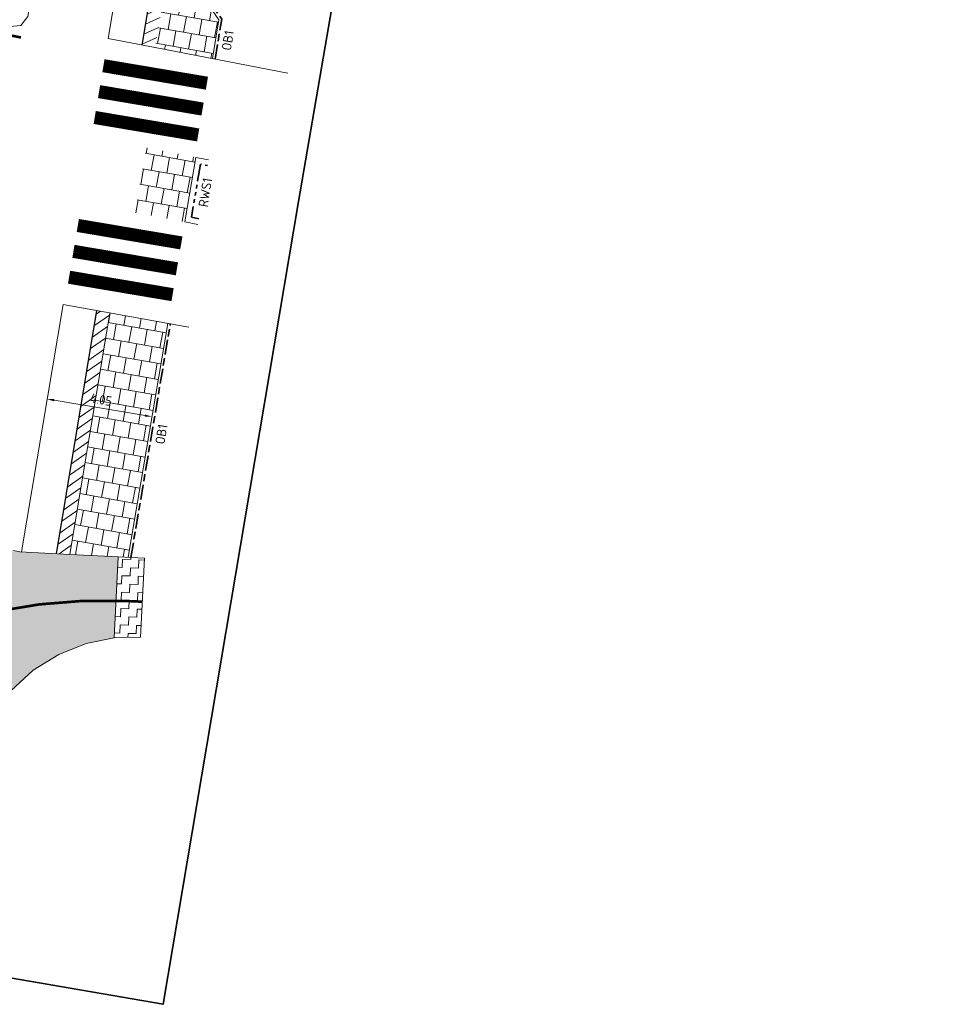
# Model space of a CAD drawing. Header units: metres. Extents: x 198714 to 199133, y 355604 to 356082.
# Tile 26 of 36: x 198778 to 198813, y 355971 to 356008. Entities that reach past the tile are written whole.
import ezdxf
from ezdxf.enums import TextEntityAlignment as Align

# ---------------------------------------------------------------- set-up
doc = ezdxf.new("R2010")
doc.units = ezdxf.units.M
for name, pattern in [('VH-OPSLUITBAND_100X200', [16, 8, -2, 4, -2]), ('VH-RWSBAND_110X220', [24, 10, -2, 2, -2, 2, -2, 2, -2]), ('VW-30-270_STREEP', [3, 0.3, -2.7])]:
    doc.linetypes.add(name, pattern=pattern)
for name, color, linetype, lineweight in [('B-WE-VH-KANTVERHARDING-G', 253, 'Continuous', 5), ('N-WE-KG-WERKGRENS-200-G', 253, 'XX-WERKGRENS', 35), ('N-WE-VH-KANTOPSLUITING_OPSLUITBAND_100X200-G', 5, 'VH-OPSLUITBAND_100X200', 35), ('N-WE-VH-KANTOPSLUITING_TEKST-T', 7, 'VH-OPSLUITBAND_100X200', 35), ('N-WE-VH-KANTOPSLUITING_TROTTOIRBAND_RWS_110 220-G', 6, 'VH-RWSBAND_110X220', 35), ('N-WE-VH-KANTVERHARDING-G', 1, 'Continuous', 5), ('N-WE-VH-VERHARDING_HERSTRATEN-A', 252, 'Continuous', 5), ('N-WE-VH-VERHARDING_TEGEL-A', 252, 'Continuous', 5), ('N-WE-VW-MARKERING_DWARS_OVERSTEEK_VOETGANGERS-G', 7, 'Continuous', 35), ('V-WE-VH-VERHARDING_ASFALT_TRAPSGEWIJSFREZEN-1_TRAP-A', 252, 'Continuous', 5), ('X-XX-AL-AANPIJLING-M', 7, 'Continuous', 18)]:
    doc.layers.add(name, color=color, linetype=linetype, lineweight=lineweight)
doc.layers.add('N-WE-VH-VERHARDING_ASFALT_DEKLAAG-G_ROOD', color=7, linetype='Continuous', lineweight=5, true_color=0xbf4040)
doc.layers.add('N-WE-VW-MARKERING_LANGS_STREEP_30270-G', color=7, linetype='VW-30-270_STREEP')
doc.layers.add('N-WE-VW-MARKERING_LANGS_STREEP_DOORGETROKKEN-G', color=7, linetype='Continuous')
doc.styles.add('NLCS-ISO', font='NLCS-ISO.ttf')
doc.styles.add('NLCS-ISO-M200-T18', font='NLCS-ISO.ttf', dxfattribs={"height": 0.36})
doc.linetypes.add('XX-WERKGRENS', pattern='A,0,[137,NLCS.SHX,S=0.5,R=0,X=0,Y=0],-30', length=30)
doc.dimstyles.new('NLCS-M200-T18-PIJL-A', dxfattribs={"dimtxt": 0.36, "dimasz": 0.27, "dimexe": 0.4, "dimexo": 0.4, "dimgap": 0.14, "dimtad": 1, "dimlfac": -1, "dimzin": 0, "dimdsep": 46, "dimtxsty": 'NLCS-ISO-M200-T18', "dimcen": 0.5, "dimdle": 2, "dimclrd": 256, "dimclre": 256, "dimclrt": 256, "dimazin": 0, "dimtfac": 1, "dimtofl": 0, "dimtmove": 0, "dimatfit": 3, "dimfxl": 1, "dimtfillclr": 256, "dimtolj": 1, "dimtzin": 0, "dimlwd": 18, "dimlwe": 18, "dimarcsym": 0})
pattern_1 = [(260, (0, 0), (0.1912534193, -0.6429791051), [0.6, -0.6]), (350, (0, 0), (0.1041889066, 0.5908846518), [])]
pattern_2 = [(35, (198720.35778, 356045.90823), (-0.1821105, 0.2600808), [])]

# ---------------------------------------------------------------- blocks, each defined once
blk = doc.blocks.new('*D196')
at = {"layer": 'Defpoints', "color": 0, "ltscale": 0.2, "transparency": 16777216}
for p in [(198778.894, 355993.884), (198778.894, 355993.884), (198782.888, 355993.21)]:
    blk.add_point(p, dxfattribs=at)
at = {"layer": 'X-XX-AL-AANPIJLING-M', "lineweight": 18, "ltscale": 0.2, "transparency": 16777216}
blk.add_line((198782.622, 355993.255), (198779.16, 355993.839), dxfattribs=at)
at = {"layer": 'X-XX-AL-AANPIJLING-M', "ltscale": 0.2, "transparency": 16777216}
for points in [[(198779.168, 355993.883), (198779.153, 355993.794), (198778.894, 355993.884)], [(198782.629, 355993.299), (198782.614, 355993.21), (198782.888, 355993.21)]]:
    blk.add_solid(points, dxfattribs=at)
at = {"layer": 'X-XX-AL-AANPIJLING-M', "ltscale": 0.2, "transparency": 16777216, "insert": (198780.944, 355993.862), "char_height": 0.36, "attachment_point": 5, "rotation": 350.4232, "style": 'NLCS-ISO-M200-T18'}
blk.add_mtext('\\A1;4.05', dxfattribs=at)
blk = doc.blocks.new('TEKST TB')
at = {"style": 'NLCS-ISO'}
blk.add_attdef('TEKST_TROTTOIRBANDEN', text='', height=0.36, rotation=0.3407, dxfattribs=at).set_placement((0, 0), align=Align.BOTTOM_CENTER)

msp = doc.modelspace()

# ---------------------------------------------------------------- hatches: boundary and pattern name
at = {"layer": 'N-WE-VH-VERHARDING_ASFALT_DEKLAAG-G_ROOD'}
h = msp.add_hatch(color=256, dxfattribs=at)
edge = h.paths.add_edge_path()
edge.add_line((198777.516, 355982.776), (198778.361, 355983.548))
edge.add_line((198778.361, 355983.548), (198779.332, 355984.154))
edge.add_line((198779.332, 355984.154), (198780.379, 355984.568))
edge.add_line((198780.379, 355984.568), (198781.447, 355984.784))
edge.add_line((198781.447, 355984.784), (198781.599, 355987.876))
edge.add_line((198781.599, 355987.876), (198779.754, 355987.967))
edge.add_line((198779.754, 355987.967), (198777.848, 355988.06))
edge.add_line((198777.848, 355988.06), (198777.615, 355988.109))
edge.add_line((198777.615, 355988.109), (198774.612, 355988.806))
edge.add_arc((198768.941, 355991.187), 6.15, 259.9504, 337.2256, ccw=False)
edge.add_line((198767.868, 355985.131), (198764.341, 355985.756))
edge.add_line((198764.341, 355985.756), (198761.313, 355986.293))
edge.add_arc((198761.426, 355986.933), 0.65, 202.4477, 259.9504, ccw=False)
edge.add_line((198760.825, 355986.685), (198759.839, 355983.669))
edge.add_line((198759.839, 355983.669), (198759.751, 355983.167))
edge.add_line((198759.751, 355983.167), (198772.713, 355980.87))
edge.add_arc((198772.626, 355980.378), 0.5, -12.5937, 79.9504, ccw=False)
edge.add_line((198773.114, 355980.269), (198775.97, 355979.635))
edge.add_line((198775.97, 355979.635), (198776.032, 355979.914))
edge.add_line((198776.032, 355979.914), (198776.341, 355980.907))
edge.add_line((198776.341, 355980.907), (198776.836, 355981.878))
edge.add_line((198776.836, 355981.878), (198777.516, 355982.776))
at = {"layer": 'N-WE-VH-VERHARDING_HERSTRATEN-A', "lineweight": 9}
h = msp.add_hatch(dxfattribs=at)
h.set_pattern_fill('ANSI31', color=256, scale=0.1, angle=340)
h.paths.add_polyline_path([(198783.71, 356011.449), (198783.218, 356011.532), (198782.512, 356007.375), (198783.01, 356007.278)])
h = msp.add_hatch(dxfattribs=at)
h.set_pattern_fill('ANSI31', color=256, scale=0.1, angle=350)
h.set_pattern_definition(pattern_2)
h.paths.add_polyline_path([(198781.281, 355997.167), (198780.789, 355997.257), (198779.772, 355991.126), (198780.278, 355991.126)])
h.paths.add_polyline_path([(198776.262, 355990.986), (198782.302, 355990.986), (198782.302, 355992.613), (198776.262, 355992.613)], flags=9)
h.paths.add_polyline_path([(198780.343, 355993.544), (198781.408, 355993.364), (198781.552, 355994.216), (198780.487, 355994.396)], flags=9)
h = msp.add_hatch(dxfattribs=at)
h.set_pattern_fill('ANSI31', color=256, scale=0.1, angle=350)
h.set_pattern_definition(pattern_2)
h.paths.add_polyline_path([(198780.278, 355991.126), (198779.772, 355991.126), (198779.251, 355987.992), (198779.754, 355987.967)])
at = {"layer": 'N-WE-VH-VERHARDING_TEGEL-A'}
h = msp.add_hatch(dxfattribs=at)
h.set_pattern_fill('AVH-TEGEL_300X300_HALFST', color=256, scale=2, angle=260, pattern_type=2)
h.set_pattern_definition(pattern_1)
h.paths.add_polyline_path([(198783.627, 356010.956), (198783.01, 356007.278), (198785.192, 356006.855), (198785.441, 356008.334)])
h = msp.add_hatch(dxfattribs=at)
h.set_pattern_fill('AVH-TEGEL_300X300_HALFST', color=256, scale=2, angle=260, pattern_type=2)
h.set_pattern_definition(pattern_1)
h.paths.add_polyline_path([(198784.556, 356003.093), (198782.664, 356003.462), (198782.235, 356000.99), (198784.141, 356000.632)])
h = msp.add_hatch(dxfattribs=at)
h.set_pattern_fill('AVH-TEGEL_300X300_HALFST', color=256, scale=2, angle=260, pattern_type=2)
h.set_pattern_definition(pattern_1)
h.paths.add_polyline_path([(198783.488, 355996.764), (198781.281, 355997.167), (198779.754, 355987.967), (198781.599, 355987.876), (198781.984, 355987.856)])
h.paths.add_polyline_path([(198776.262, 355990.986), (198782.302, 355990.986), (198782.302, 355992.613), (198776.262, 355992.613)], flags=9)
h.paths.add_polyline_path([(198780.343, 355993.544), (198781.408, 355993.364), (198781.552, 355994.216), (198780.487, 355994.396)], flags=25)
at = {"layer": 'V-WE-VH-VERHARDING_ASFALT_TRAPSGEWIJSFREZEN-1_TRAP-A', "lineweight": 9}
h = msp.add_hatch(dxfattribs=at)
h.set_pattern_fill('AVH-ASFALT_FREESVAK', color=256, scale=0.2, angle=358, pattern_type=2)
h.set_pattern_definition([(358, (198720.20803, 356042.7724), (0.3232157, 0.3014035), [0.3125, -0.3125]), (88, (198720.52034, 356042.7615), (-0.3014035, 0.3232157), [0.3125, -0.3125])])
h.paths.add_polyline_path([(198782.598, 355987.825), (198781.599, 355987.876), (198781.447, 355984.784), (198782.45, 355984.813)])

# ---------------------------------------------------------------- linework, layer by layer
at = {"layer": 'B-WE-VH-KANTVERHARDING-G', "flags": 128}
for points in [[(198767.15, 356023.541), (198767.248, 356021.844), (198767.628, 356018.83), (198767.976, 356017.339), (198768.509, 356015.901), (198769.201, 356014.54), (198770.026, 356013.258), (198770.987, 356012.072), (198772.076, 356011.002), (198773.288, 356010.054), (198774.597, 356009.246), (198775.99, 356008.589), (198777.467, 356008.084), (198777.888, 356008.118), (198778.152, 356008.456), (198778.646, 356011.4), (198780.022, 356019.589)], [(198788.068, 356006.297), (198783.01, 356007.278), (198781.214, 356007.627), (198783.312, 356020.053)], [(198777.911, 355988.059), (198779.503, 355997.491), (198784.295, 355996.617)]]:
    msp.add_lwpolyline(points, dxfattribs=at)
at = {"layer": 'Defpoints', "ltscale": 0.2, "flags": 128}
for points in [[(198782.51, 356007.364), (198783.218, 356011.532)], [(198779.251, 355987.992), (198780.789, 355997.257)]]:
    msp.add_lwpolyline(points, dxfattribs=at)
at = {"layer": 'N-WE-KG-WERKGRENS-200-G', "linetype": 'XX-WERKGRENS', "ltscale": 0.04, "flags": 128}
msp.add_lwpolyline([(198754.113, 356056.471), (198716.764, 356056.471), (198713.602, 356038.091), (198733.312, 356034.7), (198729.335, 356011.588), (198724.179, 355980.998), (198783.31, 355970.822), (198788.467, 356001.414), (198792.443, 356024.526), (198807.226, 356021.982), (198813.16, 356056.471), (198754.113, 356056.471)], close=True, dxfattribs=at)
at = {"layer": 'N-WE-VH-KANTOPSLUITING_OPSLUITBAND_100X200-G', "ltscale": 0.07, "flags": 128}
for points in [[(198785.29, 356006.836), (198785.547, 356008.358), (198783.733, 356010.979), (198783.809, 356011.432)], [(198782.085, 355987.852), (198783.586, 355996.746)]]:
    msp.add_lwpolyline(points, dxfattribs=at)
at = {"layer": 'N-WE-VH-KANTOPSLUITING_TROTTOIRBAND_RWS_110 220-G', "ltscale": 0.07, "flags": 128}
msp.add_lwpolyline([(198784.673, 356000.756), (198784.394, 356000.809), (198784.736, 356002.834), (198785.005, 356002.782)], dxfattribs=at)
at = {"layer": 'N-WE-VH-KANTVERHARDING-G', "flags": 128}
for points in [[(198785.192, 356006.855), (198785.441, 356008.334), (198783.627, 356010.956), (198783.711, 356011.448)], [(198784.632, 356000.54), (198784.141, 356000.632), (198784.556, 356003.093), (198785.047, 356002.998)], [(198779.754, 355987.967), (198781.281, 355997.167)], [(198781.984, 355987.856), (198783.488, 355996.764)], [(198777.615, 355988.109), (198777.848, 355988.06), (198779.754, 355987.967), (198781.599, 355987.876)], [(198781.447, 355984.784), (198781.599, 355987.876)], [(198781.447, 355984.784), (198782.45, 355984.813), (198782.598, 355987.825), (198781.599, 355987.876)], [(198775.97, 355979.635), (198776.032, 355979.914), (198776.341, 355980.907), (198776.836, 355981.878), (198777.516, 355982.776), (198778.361, 355983.548), (198779.332, 355984.154), (198780.379, 355984.568), (198781.447, 355984.784)]]:
    msp.add_lwpolyline(points, dxfattribs=at)
at = {"layer": 'N-WE-VW-MARKERING_DWARS_OVERSTEEK_VOETGANGERS-G', "const_width": 0.5, "flags": 128}
for points in [[(198781.038, 356006.585), (198784.982, 356005.919)], [(198780.872, 356005.598), (198784.816, 356004.933)], [(198780.705, 356004.612), (198784.649, 356003.947)], [(198780.062, 356000.498), (198784.006, 355999.832)], [(198779.895, 355999.512), (198783.839, 355998.846)], [(198779.729, 355998.526), (198783.673, 355997.86)]]:
    msp.add_lwpolyline(points, dxfattribs=at)
at = {"layer": 'N-WE-VW-MARKERING_LANGS_STREEP_30270-G', "const_width": 0.1, "flags": 128}
msp.add_lwpolyline([(198767.589, 355983.555, 0.157832), (198772.318, 355984.211, -0.124091), (198781.892, 355986.19), (198782.516, 355986.163)], format="xyb", dxfattribs=at)
at = {"layer": 'N-WE-VW-MARKERING_LANGS_STREEP_DOORGETROKKEN-G', "ltscale": 5, "const_width": 0.1, "flags": 128}
msp.add_lwpolyline([(198777.897, 356007.66), (198776.838, 356007.866, -0.203397), (198769.064, 356013.106), (198768.927, 356013.312, -0.175294), (198766.402, 356023.199)], format="xyb", dxfattribs=at)

# ---------------------------------------------------------------- block references
at = {"layer": 'N-WE-VH-KANTOPSLUITING_TEKST-T'}
ref = msp.add_blockref('TEKST TB', (198786.061, 356007.5), dxfattribs=dict(at, rotation=80.36898815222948))
ref.add_attrib('TEKST_TROTTOIRBANDEN', 'OB1', dxfattribs={"height": 0.36, "rotation": 80.7097, "style": 'NLCS-ISO'}).set_placement((198786.061, 356007.5), align=Align.BOTTOM_CENTER)
ref = msp.add_blockref('TEKST TB', (198785.205, 356001.71), dxfattribs=dict(at, rotation=80.41673423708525))
ref.add_attrib('TEKST_TROTTOIRBANDEN', 'RWS1', dxfattribs={"height": 0.36, "rotation": 80.7574, "style": 'NLCS-ISO'}).set_placement((198785.205, 356001.71), align=Align.BOTTOM_CENTER)
ref = msp.add_blockref('TEKST TB', (198783.528, 355992.498), dxfattribs=dict(at, rotation=80.36898815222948))
ref.add_attrib('TEKST_TROTTOIRBANDEN', 'OB1', dxfattribs={"height": 0.36, "rotation": 80.7097, "style": 'NLCS-ISO'}).set_placement((198783.528, 355992.498), align=Align.BOTTOM_CENTER)

# ---------------------------------------------------------------- dimensions: what is measured, and where the dimension line sits
at = {"layer": 'X-XX-AL-AANPIJLING-M', "ltscale": 0.2}
dim = msp.add_aligned_dim(p1=(198782.888, 355993.21), p2=(198778.894, 355993.884), distance=0, dimstyle='NLCS-M200-T18-PIJL-A', dxfattribs=at)
dim.commit()
dim.dimension.update_dxf_attribs({"geometry": '*D196', "text_midpoint": (198780.944, 355993.862)})

doc.saveas('drawing.dxf')
